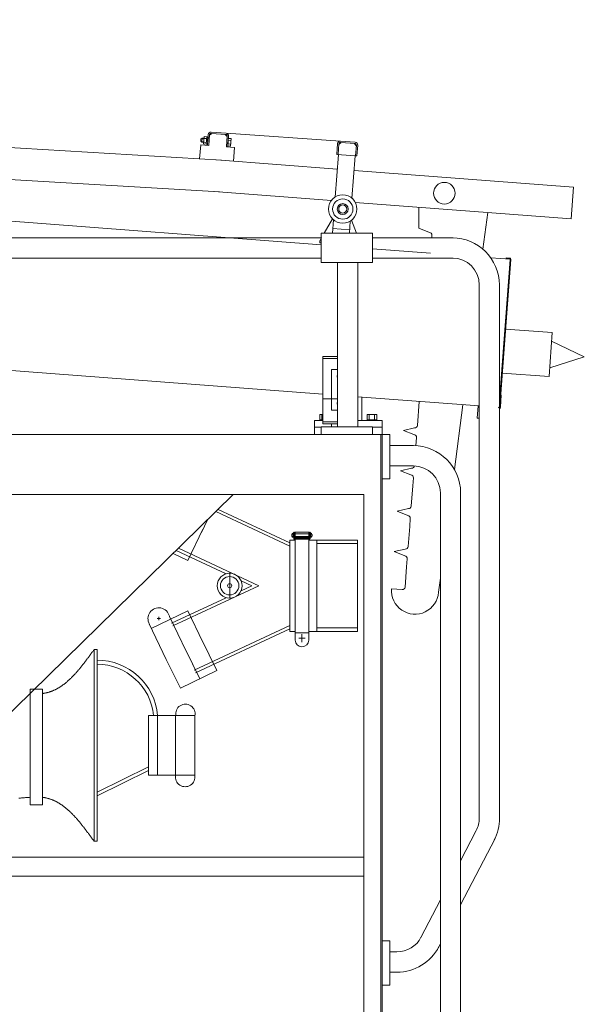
# Model space of a CAD drawing. Header units: metres. Extents: x -167 to 262, y -186 to 508.
# Tile 21 of 256: x 223.136 to 223.97, y -184.317 to -182.862. Entities that reach past the tile are written whole.
import ezdxf

# ---------------------------------------------------------------- set-up
doc = ezdxf.new("R2010")
doc.units = ezdxf.units.M
doc.header["$MEASUREMENT"] = 0

msp = doc.modelspace()

# ---------------------------------------------------------------- linework, layer by layer
at = {"color": 7, "linetype": 'Continuous', "lineweight": 13}
for p, q in [((219.9353, -182.8622), (223.434, -183.0699)), ((219.9318, -182.9091), (223.4312, -183.1168)), ((219.9364, -182.9177), (223.5813, -183.1949)), ((223.4039, -183.0387), (223.4037, -183.0415)), ((223.4039, -183.0387), (223.4056, -183.0372)), ((223.4084, -183.038), (223.4051, -183.0377)), ((223.4056, -183.0372), (223.4052, -183.0432)), ((223.4085, -183.0375), (223.4056, -183.0372)), ((223.4087, -183.0349), (223.4078, -183.0459)), ((223.4124, -183.038), (223.4084, -183.0377)), ((223.4126, -183.0352), (223.4087, -183.0349)), ((223.4126, -183.0352), (223.4118, -183.0462)), ((223.4118, -183.0462), (223.4126, -183.0353)), ((223.4123, -183.0393), (223.414, -183.0413)), ((223.4123, -183.04), (223.4139, -183.042)), ((223.4144, -183.0354), (223.4126, -183.0353)), ((223.4135, -183.0478), (223.4147, -183.0319)), ((223.4144, -183.0354), (223.4136, -183.0464)), ((223.4167, -183.0321), (223.4155, -183.048)), ((223.4166, -183.0331), (223.4198, -183.0303)), ((223.4407, -183.0319), (223.4188, -183.0302)), ((223.419, -183.0282), (223.4409, -183.0299)), ((223.4425, -183.035), (223.4397, -183.0318)), ((223.61, -183.0416), (223.4409, -183.0299)), ((223.4414, -183.05), (223.4426, -183.034)), ((223.4446, -183.0342), (223.4434, -183.0501)), ((223.4443, -183.0376), (223.4435, -183.0487)), ((223.4481, -183.0407), (223.4441, -183.0404)), ((223.4483, -183.038), (223.4443, -183.0376)), ((223.4483, -183.038), (223.4474, -183.049)), ((223.4019, -183.068), (223.4035, -183.0471)), ((223.4155, -183.048), (223.4035, -183.0471)), ((223.4037, -183.0415), (223.4052, -183.0432)), ((223.4081, -183.0429), (223.4047, -183.0426)), ((223.408, -183.0434), (223.4052, -183.0432)), ((223.4118, -183.0462), (223.4078, -183.0459)), ((223.412, -183.0435), (223.408, -183.0432)), ((223.4136, -183.0464), (223.4118, -183.0462)), ((223.4434, -183.0501), (223.4414, -183.05)), ((223.4533, -183.0509), (223.4414, -183.05)), ((223.4474, -183.049), (223.4435, -183.0487)), ((223.4477, -183.0462), (223.4437, -183.0459)), ((223.4533, -183.0509), (223.4518, -183.0713)), ((223.6045, -183.0612), (223.6057, -183.0453)), ((223.6077, -183.0455), (223.6065, -183.0614)), ((223.6076, -183.0465), (223.6109, -183.0437)), ((223.6318, -183.0453), (223.6099, -183.0436)), ((223.61, -183.0416), (223.6319, -183.0433)), ((223.6335, -183.0484), (223.6308, -183.0452)), ((223.6324, -183.0634), (223.6336, -183.0474)), ((223.6356, -183.0476), (223.6344, -183.0635)), ((223.4269, -183.0694), (223.6054, -183.083)), ((223.607, -183.0614), (223.6022, -183.1243)), ((223.6045, -183.0612), (223.6324, -183.0634)), ((223.6319, -183.0633), (223.6271, -183.1262)), ((223.6344, -183.0635), (223.6324, -183.0634)), ((223.6303, -183.0849), (223.9546, -183.1095)), ((223.9546, -183.1095), (223.9511, -183.1563)), ((223.4233, -183.1162), (223.5967, -183.1294)), ((223.6318, -183.1321), (223.9511, -183.1563)), ((223.7259, -183.1392), (223.7259, -183.1703)), ((223.586, -183.1779), (223.5982, -183.1565)), ((223.5997, -183.1579), (223.5981, -183.1779)), ((223.5987, -183.171), (223.6236, -183.1729)), ((223.6246, -183.1598), (223.6232, -183.1779)), ((223.6336, -183.1779), (223.6262, -183.1586)), ((223.7415, -183.1765), (223.7259, -183.1703)), ((223.7415, -183.1765), (223.7259, -183.1703)), ((222.6288, -183.1845), (223.5822, -183.1845)), ((223.5798, -183.1888), (223.5822, -183.1845)), ((223.6575, -183.1845), (223.7768, -183.1845)), ((223.7449, -183.1845), (223.7451, -183.1808)), ((223.5798, -183.1888), (223.5796, -183.1918)), ((223.5796, -183.1918), (223.5813, -183.1919)), ((222.6288, -183.2144), (223.5813, -183.2144)), ((223.6575, -183.2007), (223.7431, -183.2072)), ((223.6575, -183.2144), (223.7766, -183.2144)), ((223.8322, -183.214), (223.8609, -183.2162)), ((223.8551, -183.2142), (223.8601, -183.2146)), ((223.8551, -183.2142), (223.8551, -183.2152)), ((223.6058, -183.221), (223.6058, -183.4636)), ((223.6357, -183.221), (223.6357, -183.4636)), ((223.8451, -183.4249), (223.861, -183.2167)), ((223.8454, -183.4348), (223.862, -183.2168)), ((223.8551, -183.2152), (223.86, -183.2156)), ((223.8152, -183.2543), (223.8152, -184.042)), ((223.8451, -183.254), (223.8451, -183.4371)), ((223.5842, -183.4155), (222.4257, -183.3273)), ((223.9229, -183.3245), (223.8541, -183.3197)), ((223.9184, -183.3893), (223.9229, -183.3245)), ((223.9705, -183.3604), (223.9221, -183.337)), ((223.5842, -183.3597), (223.6058, -183.3597)), ((223.5842, -183.4565), (223.5842, -183.3597)), ((223.9705, -183.3604), (223.9193, -183.3768)), ((223.5842, -183.3627), (223.6058, -183.3627)), ((223.6058, -183.3791), (223.5967, -183.3791)), ((223.5967, -183.3791), (223.5967, -183.4391)), ((223.8492, -183.3844), (223.9184, -183.3893)), ((223.8464, -183.4349), (223.8477, -183.417)), ((223.8467, -183.4169), (223.8477, -183.417)), ((223.5842, -183.4226), (223.6058, -183.4226)), ((223.8152, -183.433), (223.6357, -183.4194)), ((223.6416, -183.4198), (223.6416, -183.4543)), ((223.7238, -183.4616), (223.7265, -183.4263)), ((223.8121, -183.4508), (223.8135, -183.4329)), ((223.5797, -183.4454), (223.5842, -183.4454)), ((223.5797, -183.4454), (223.5797, -183.4533)), ((223.5827, -183.4533), (223.5827, -183.4454)), ((223.5967, -183.4391), (223.6058, -183.4391)), ((223.6636, -183.4454), (223.6497, -183.4454)), ((223.6497, -183.4533), (223.6497, -183.4454)), ((223.6526, -183.4454), (223.6526, -183.4533)), ((223.6606, -183.4533), (223.6606, -183.4454)), ((223.6636, -183.4454), (223.6636, -183.4533)), ((223.8451, -183.4371), (223.8451, -184.0446)), ((223.5717, -183.4645), (223.5717, -183.4543)), ((223.5717, -183.4543), (223.5842, -183.4543)), ((223.5797, -183.4533), (223.5842, -183.4533)), ((223.5797, -183.4543), (223.5797, -183.4533)), ((223.5842, -183.4565), (223.6058, -183.4565)), ((223.5842, -183.4595), (223.5842, -183.4565)), ((223.5842, -183.4595), (223.6058, -183.4595)), ((223.5967, -183.4636), (223.5967, -183.4595)), ((223.6416, -183.4543), (223.6357, -183.4543)), ((223.6357, -183.4543), (223.6716, -183.4543)), ((223.6496, -183.4543), (223.6496, -183.4533)), ((223.6636, -183.4533), (223.6497, -183.4533)), ((223.6636, -183.4543), (223.6636, -183.4533)), ((223.6716, -183.4645), (223.6716, -183.4543)), ((223.8121, -183.4508), (223.8152, -183.4511)), ((223.6716, -183.4751), (222.9845, -183.4751)), ((223.5813, -183.4645), (223.5717, -183.4645)), ((223.5717, -183.4645), (223.5717, -183.4744)), ((223.6716, -183.4645), (223.6575, -183.4645)), ((223.6696, -183.4751), (223.6696, -184.8962)), ((223.6716, -183.4645), (223.6716, -183.4744)), ((223.6716, -183.4751), (223.6716, -184.8962)), ((223.6831, -183.4751), (223.6716, -183.4751)), ((223.6831, -183.5406), (223.6831, -183.4751)), ((223.7032, -183.469), (223.7195, -183.4652)), ((223.6831, -183.4916), (223.7178, -183.4916)), ((223.6831, -183.5215), (223.7178, -183.5215)), ((223.6716, -183.5406), (223.6831, -183.5406)), ((222.7049, -183.5639), (223.6446, -183.5639)), ((223.0739, -183.9334), (223.4517, -183.5639)), ((223.6446, -183.5639), (223.6446, -184.8962)), ((223.7578, -183.5614), (223.7578, -184.8099)), ((223.7877, -183.5611), (223.7877, -184.8102)), ((223.5353, -183.6401), (223.426, -183.5891)), ((223.5353, -183.6351), (223.4294, -183.5857)), ((223.4045, -183.6197), (223.4137, -183.6011)), ((223.4067, -183.6151), (223.3843, -183.6615)), ((223.5412, -183.6207), (223.5404, -183.6207)), ((223.5412, -183.6223), (223.5404, -183.6223)), ((223.5412, -183.6195), (223.5412, -183.6285)), ((223.5421, -183.6195), (223.5412, -183.6195)), ((223.5421, -183.6285), (223.5421, -183.6195)), ((223.5421, -183.6207), (223.5432, -183.6207)), ((223.5421, -183.6223), (223.5432, -183.6223)), ((223.5432, -183.6195), (223.5631, -183.6195)), ((223.5432, -183.6195), (223.5432, -183.6218)), ((223.5432, -183.6271), (223.5432, -183.6195)), ((223.5432, -183.6218), (223.5631, -183.6218)), ((223.5432, -183.6257), (223.5432, -183.6218)), ((223.5631, -183.6195), (223.5631, -183.6218)), ((223.5631, -183.6271), (223.5631, -183.6195)), ((223.5642, -183.6207), (223.5631, -183.6207)), ((223.5631, -183.6257), (223.5631, -183.6218)), ((223.5642, -183.6223), (223.5631, -183.6223)), ((223.5642, -183.6195), (223.5651, -183.6195)), ((223.5642, -183.6285), (223.5642, -183.6195)), ((223.5651, -183.6195), (223.5651, -183.6285)), ((223.5651, -183.6207), (223.5659, -183.6207)), ((223.5651, -183.6223), (223.5659, -183.6223)), ((223.5353, -183.6986), (223.5353, -183.6312)), ((223.5432, -183.6312), (223.5353, -183.6312)), ((223.5383, -183.6254), (223.5383, -183.6227)), ((223.5401, -183.6254), (223.5401, -183.6226)), ((223.5412, -183.6257), (223.5404, -183.6257)), ((223.5412, -183.6275), (223.5404, -183.6275)), ((223.5412, -183.6292), (223.5412, -183.6285)), ((223.5421, -183.6292), (223.5412, -183.6292)), ((223.5421, -183.6254), (223.5432, -183.6254)), ((223.5421, -183.6257), (223.5642, -183.6257)), ((223.5421, -183.6275), (223.5642, -183.6275)), ((223.5421, -183.6285), (223.5421, -183.6292)), ((223.5424, -183.6288), (223.5639, -183.6288)), ((223.5424, -183.6298), (223.5639, -183.6298)), ((223.5432, -183.6298), (223.5432, -183.6875)), ((223.5642, -183.6254), (223.5631, -183.6254)), ((223.5631, -183.6875), (223.5631, -183.6298)), ((223.6351, -183.6312), (223.5631, -183.6312)), ((223.5642, -183.6285), (223.5642, -183.6292)), ((223.5642, -183.6292), (223.5651, -183.6292)), ((223.5651, -183.6257), (223.5659, -183.6257)), ((223.5651, -183.6275), (223.5659, -183.6275)), ((223.5651, -183.6292), (223.5651, -183.6285)), ((223.5662, -183.6254), (223.5662, -183.6226)), ((223.568, -183.6254), (223.568, -183.6227)), ((223.5752, -183.766), (223.5752, -183.6312)), ((223.6351, -183.6362), (223.5752, -183.6362)), ((223.6351, -183.6986), (223.6351, -183.6312)), ((223.3843, -183.6615), (223.3627, -183.651)), ((223.441, -183.681), (223.3672, -183.6466)), ((223.4896, -183.6986), (223.3707, -183.6432)), ((223.4463, -183.7174), (223.4463, -183.679)), ((223.4789, -183.6986), (223.4632, -183.6913)), ((223.5432, -183.6875), (223.5432, -183.7702)), ((223.5631, -183.7702), (223.5631, -183.6875)), ((223.4896, -183.6986), (223.3623, -183.758)), ((223.4789, -183.6986), (223.4632, -183.7059)), ((223.5353, -183.6986), (223.5353, -183.766)), ((223.6351, -183.6986), (223.6351, -183.766)), ((223.441, -183.7163), (223.3603, -183.7539)), ((223.3843, -183.7357), (223.3305, -183.762)), ((223.4067, -183.7821), (223.3843, -183.7357)), ((223.344, -183.7471), (223.339, -183.7471)), ((223.3415, -183.7446), (223.3415, -183.7496)), ((223.382, -183.7952), (223.3572, -183.7438)), ((223.3526, -183.8078), (223.3272, -183.7551)), ((223.5353, -183.7572), (223.394, -183.8231)), ((223.5353, -183.7622), (223.396, -183.8272)), ((223.5432, -183.766), (223.5353, -183.766)), ((223.6351, -183.766), (223.5631, -183.766)), ((223.6351, -183.761), (223.5752, -183.761)), ((223.4045, -183.7776), (223.4273, -183.8239)), ((223.5432, -183.7681), (223.5631, -183.7681)), ((223.5432, -183.7702), (223.5432, -183.7789)), ((223.5581, -183.7762), (223.5483, -183.7762)), ((223.5531, -183.7821), (223.5531, -183.7702)), ((223.5631, -183.7702), (223.5631, -183.7789)), ((223.2458, -183.7929), (223.2503, -183.7929)), ((223.2458, -184.076), (223.2458, -183.7929)), ((223.2503, -184.076), (223.2503, -183.7929)), ((223.3798, -183.7906), (223.4022, -183.8361)), ((223.3814, -183.794), (223.4022, -183.8361)), ((223.351, -183.8044), (223.3735, -183.8501)), ((223.4273, -183.8239), (223.3735, -183.8501)), ((223.1514, -183.8513), (223.1694, -183.8513)), ((223.1514, -184.0221), (223.1514, -183.8513)), ((223.1694, -183.8513), (223.1694, -184.0221)), ((223.3261, -183.8905), (223.3261, -183.9784)), ((223.3261, -183.8905), (223.3946, -183.8905)), ((223.3398, -183.8905), (223.3398, -183.9784)), ((223.3662, -183.8905), (223.3662, -183.9784)), ((223.3946, -183.8905), (223.3946, -183.9784)), ((223.3261, -183.9661), (223.2503, -184.0034)), ((223.3261, -183.9717), (223.2503, -184.009)), ((223.3261, -183.9784), (223.3946, -183.9784)), ((223.1694, -184.0221), (223.1514, -184.0221)), ((223.8107, -184.0604), (223.7877, -184.1049)), ((223.8385, -184.0719), (223.7877, -184.1699)), ((223.2458, -184.076), (223.2503, -184.076)), ((222.873, -184.0998), (223.6446, -184.0998)), ((222.8393, -184.1278), (223.6446, -184.1278)), ((223.7578, -184.1626), (223.729, -184.2181)), ((223.6831, -184.2232), (223.6716, -184.2232)), ((223.6831, -184.2887), (223.6831, -184.2232)), ((223.7578, -184.2276), (223.7544, -184.2342)), ((223.6831, -184.2397), (223.6936, -184.2397)), ((223.6831, -184.2696), (223.6962, -184.2696)), ((223.6716, -184.2887), (223.6831, -184.2887))]:
    msp.add_line(p, q, dxfattribs=at)
for points in [[(223.8277, -183.147), (223.8207, -183.2014)], [(223.7909, -183.4312), (223.7785, -183.527)], [(223.6575, -183.4751), (223.6575, -183.4636), (223.5813, -183.4636), (223.5813, -183.4751)]]:
    msp.add_lwpolyline(points, dxfattribs=at)
msp.add_lwpolyline([(223.6575, -183.1779), (223.5813, -183.1779), (223.5813, -183.221), (223.6575, -183.221)], close=True, dxfattribs=at)
for points in [[(223.7215, -183.4917), (223.7224, -183.4795, 0.414214), (223.7187, -183.4752), (223.7032, -183.469), (223.7187, -183.4752, -0.414214), (223.7224, -183.4795)], [(223.7578, -183.6874), (223.7551, -183.7083, -1), (223.6854, -183.703), (223.7013, -183.7042, 0.414214), (223.7056, -183.7005), (223.7079, -183.6707), (223.7088, -183.6587, 0.414214), (223.7051, -183.6544), (223.6895, -183.6482), (223.7059, -183.6445, 0.414214), (223.7101, -183.6408), (223.7124, -183.6109), (223.7133, -183.599, 0.414214), (223.7096, -183.5947), (223.6941, -183.5885), (223.7104, -183.5847, 0.414214), (223.7147, -183.5811), (223.717, -183.5512), (223.7179, -183.5392, 0.414214), (223.7142, -183.5349), (223.6986, -183.5288), (223.7149, -183.525, 0.414214), (223.7192, -183.5213)]]:
    msp.add_lwpolyline(points, format="xyb", dxfattribs=at)
at = {"color": 7, "linetype": 'Continuous', "lineweight": 13, "flags": 128}
for points in [[(223.2458, -183.7929), (223.2453, -183.7936), (223.2448, -183.7944), (223.2443, -183.7951), (223.2437, -183.7958), (223.2432, -183.7965), (223.2427, -183.7972), (223.2422, -183.7979), (223.2417, -183.7987), (223.2411, -183.7994), (223.2406, -183.8001), (223.2401, -183.8008), (223.2396, -183.8015), (223.239, -183.8022), (223.2385, -183.8029), (223.238, -183.8037), (223.2375, -183.8044), (223.2369, -183.8051), (223.2364, -183.8058), (223.2359, -183.8065), (223.2354, -183.8072), (223.2348, -183.8079), (223.2343, -183.8086), (223.2338, -183.8093), (223.2332, -183.81), (223.2327, -183.8107), (223.2322, -183.8114), (223.2316, -183.8121), (223.2311, -183.8128), (223.2306, -183.8135), (223.23, -183.8141), (223.2295, -183.8148), (223.229, -183.8155), (223.2284, -183.8162), (223.2279, -183.8169), (223.2274, -183.8175), (223.2268, -183.8182), (223.2263, -183.8189), (223.2257, -183.8195), (223.2252, -183.8202), (223.2247, -183.8208), (223.2241, -183.8215), (223.2236, -183.8222), (223.223, -183.8228), (223.2225, -183.8234), (223.2219, -183.8241), (223.2214, -183.8247), (223.2208, -183.8254), (223.2203, -183.826), (223.2197, -183.8266), (223.2192, -183.8272), (223.2186, -183.8279), (223.218, -183.8285), (223.2175, -183.8291), (223.2169, -183.8297), (223.2164, -183.8303), (223.2158, -183.8309), (223.2152, -183.8315), (223.2147, -183.8321), (223.2141, -183.8327), (223.2135, -183.8333), (223.2129, -183.8338), (223.2124, -183.8344), (223.2118, -183.835), (223.2112, -183.8355), (223.2106, -183.8361), (223.2101, -183.8366), (223.2095, -183.8372), (223.2089, -183.8377), (223.2083, -183.8383), (223.2077, -183.8388), (223.2071, -183.8393), (223.2065, -183.8398), (223.2059, -183.8404), (223.2053, -183.8409), (223.2047, -183.8414), (223.2041, -183.8419), (223.2035, -183.8424), (223.2029, -183.8429), (223.2023, -183.8433), (223.2017, -183.8438), (223.2011, -183.8443), (223.2005, -183.8447), (223.1999, -183.8452), (223.1993, -183.8456), (223.1986, -183.8461), (223.198, -183.8465), (223.1974, -183.8469), (223.1968, -183.8474), (223.1961, -183.8478), (223.1955, -183.8482), (223.1949, -183.8486), (223.1942, -183.849), (223.1936, -183.8494), (223.1929, -183.8497), (223.1923, -183.8501), (223.1917, -183.8505), (223.191, -183.8508), (223.1904, -183.8512), (223.1897, -183.8515), (223.189, -183.8519), (223.1884, -183.8522), (223.1877, -183.8525), (223.187, -183.8528), (223.1864, -183.8531), (223.1857, -183.8534), (223.185, -183.8537), (223.1843, -183.854), (223.1837, -183.8542), (223.183, -183.8545), (223.1823, -183.8548), (223.1816, -183.855), (223.1809, -183.8552), (223.1802, -183.8555), (223.1795, -183.8557), (223.1788, -183.8559), (223.1781, -183.8561), (223.1774, -183.8563), (223.1767, -183.8565), (223.176, -183.8566), (223.1752, -183.8568), (223.1745, -183.857), (223.1738, -183.8571), (223.1731, -183.8572), (223.1723, -183.8574), (223.1716, -183.8575), (223.1709, -183.8576), (223.1701, -183.8577), (223.1694, -183.8578)], [(223.1514, -183.8577), (223.1514, -183.8577), (223.1514, -183.8577), (223.1514, -183.8577), (223.1514, -183.8577), (223.1513, -183.8577), (223.1513, -183.8577), (223.1513, -183.8577), (223.1513, -183.8577), (223.1513, -183.8577), (223.1513, -183.8577), (223.1513, -183.8577), (223.1513, -183.8577)], [(223.1514, -184.0112), (223.15, -184.0113), (223.1486, -184.0114), (223.1472, -184.0115), (223.1458, -184.0116), (223.1443, -184.0117), (223.1429, -184.0118), (223.1415, -184.0119), (223.1401, -184.012), (223.1387, -184.0122), (223.1373, -184.0123), (223.1359, -184.0125), (223.1345, -184.0126)], [(223.2458, -184.076), (223.2453, -184.0753), (223.2448, -184.0746), (223.2443, -184.0739), (223.2437, -184.0731), (223.2432, -184.0724), (223.2427, -184.0717), (223.2422, -184.071), (223.2417, -184.0703), (223.2411, -184.0696), (223.2406, -184.0688), (223.2401, -184.0681), (223.2396, -184.0674), (223.239, -184.0667), (223.2385, -184.066), (223.238, -184.0653), (223.2375, -184.0646), (223.2369, -184.0639), (223.2364, -184.0632), (223.2359, -184.0625), (223.2354, -184.0617), (223.2348, -184.061), (223.2343, -184.0603), (223.2338, -184.0596), (223.2332, -184.0589), (223.2327, -184.0583), (223.2322, -184.0576), (223.2316, -184.0569), (223.2311, -184.0562), (223.2306, -184.0555), (223.23, -184.0548), (223.2295, -184.0541), (223.229, -184.0534), (223.2284, -184.0528), (223.2279, -184.0521), (223.2274, -184.0514), (223.2268, -184.0507), (223.2263, -184.0501), (223.2257, -184.0494), (223.2252, -184.0488), (223.2247, -184.0481), (223.2241, -184.0474), (223.2236, -184.0468), (223.223, -184.0461), (223.2225, -184.0455), (223.2219, -184.0448), (223.2214, -184.0442), (223.2208, -184.0436), (223.2203, -184.0429), (223.2197, -184.0423), (223.2192, -184.0417), (223.2186, -184.0411), (223.218, -184.0405), (223.2175, -184.0398), (223.2169, -184.0392), (223.2164, -184.0386), (223.2158, -184.038), (223.2152, -184.0374), (223.2147, -184.0368), (223.2141, -184.0363), (223.2135, -184.0357), (223.2129, -184.0351), (223.2124, -184.0345), (223.2118, -184.034), (223.2112, -184.0334), (223.2106, -184.0328), (223.2101, -184.0323), (223.2095, -184.0317), (223.2089, -184.0312), (223.2083, -184.0307), (223.2077, -184.0301), (223.2071, -184.0296), (223.2065, -184.0291), (223.2059, -184.0286), (223.2053, -184.0281), (223.2047, -184.0276), (223.2041, -184.0271), (223.2035, -184.0266), (223.2029, -184.0261), (223.2023, -184.0256), (223.2017, -184.0251), (223.2011, -184.0247), (223.2005, -184.0242), (223.1999, -184.0238), (223.1993, -184.0233), (223.1986, -184.0229), (223.198, -184.0224), (223.1974, -184.022), (223.1968, -184.0216), (223.1961, -184.0212), (223.1955, -184.0208), (223.1949, -184.0204), (223.1942, -184.02), (223.1936, -184.0196), (223.1929, -184.0192), (223.1923, -184.0188), (223.1917, -184.0185), (223.191, -184.0181), (223.1904, -184.0178), (223.1897, -184.0174), (223.189, -184.0171), (223.1884, -184.0168), (223.1877, -184.0164), (223.187, -184.0161), (223.1864, -184.0158), (223.1857, -184.0155), (223.185, -184.0152), (223.1843, -184.015), (223.1837, -184.0147), (223.183, -184.0144), (223.1823, -184.0142), (223.1816, -184.0139), (223.1809, -184.0137), (223.1802, -184.0135), (223.1795, -184.0133), (223.1788, -184.013), (223.1781, -184.0128), (223.1774, -184.0127), (223.1767, -184.0125), (223.176, -184.0123), (223.1752, -184.0121), (223.1745, -184.012), (223.1738, -184.0118), (223.1731, -184.0117), (223.1723, -184.0116), (223.1716, -184.0115), (223.1709, -184.0114), (223.1701, -184.0113), (223.1694, -184.0112)]]:
    msp.add_lwpolyline(points, dxfattribs=at)
at = {"color": 7, "linetype": 'Continuous', "lineweight": 13}
for centre, radius in [((223.7636, -183.1186), 0.016), ((223.6134, -183.142), 0.021), ((223.6134, -183.142), 0.015), ((223.6134, -183.142), 0.00799), ((223.6134, -183.142), 0.00599), ((223.4463, -183.6986), 0.0184), ((223.4463, -183.6986), 0.0136), ((223.4463, -183.6986), 0.003), ((223.4463, -183.6986), 0.003)]:
    msp.add_circle(centre, radius, dxfattribs=at)
for centre, radius, start, end in [((223.4187, -183.0322), 0.00399, 85.65, 175.65), ((223.4187, -183.0322), 0.002, 85.65, 175.65), ((223.4406, -183.0339), 0.002, 355.65, 85.65), ((223.4406, -183.0339), 0.00399, 355.65, 85.65), ((223.6097, -183.0456), 0.00399, 85.65, 175.65), ((223.6097, -183.0456), 0.002, 85.65, 175.65), ((223.6316, -183.0473), 0.002, 355.65, 85.65), ((223.6316, -183.0473), 0.00399, 355.65, 85.65), ((223.7412, -183.1805), 0.00399, 355.65, 85.65), ((223.7412, -183.1805), 0.00399, 355.65, 85.65), ((223.775, -183.2546), 0.0701, 0.4836, 89.7997), ((223.7753, -183.2543), 0.0399, 0, 90), ((223.86, -183.2166), 0.002, 355.65, 85.65), ((223.86, -183.2166), 0.000999, 355.65, 85.65), ((223.6092, -183.3891), 0.00399, 148.5748, 211.4252), ((223.6092, -183.4291), 0.00399, 148.5748, 211.4252), ((223.8434, -183.4347), 0.000999, 265.65, 355.65), ((223.8434, -183.4347), 0.002, 330.9281, 355.65), ((223.8434, -183.4347), 0.003, 305.6388, 355.65), ((223.7198, -183.4613), 0.00399, 265.65, 355.65), ((223.7176, -183.5617), 0.0701, 0.4836, 89.7997), ((223.7178, -183.5614), 0.0399, 0, 90), ((223.5404, -183.6227), 0.00205, 90, 180), ((223.5404, -183.6226), 0.0003, 90, 180), ((223.5659, -183.6227), 0.00205, 0, 90), ((223.5659, -183.6226), 0.0003, 0, 90), ((223.5404, -183.6254), 0.00205, 180, 270), ((223.5404, -183.6254), 0.0003, 180, 270), ((223.5424, -183.6285), 0.00125, 214.1258, 270), ((223.5424, -183.6285), 0.0003, 180, 270), ((223.5639, -183.6285), 0.0003, 270, 0), ((223.5639, -183.6285), 0.00125, 270, 325.8742), ((223.5659, -183.6254), 0.00205, 270, 0), ((223.5659, -183.6254), 0.0003, 270, 0), ((223.3415, -183.7471), 0.016, 11.9542, 211.5262), ((223.3415, -183.7471), 0.016, 238.1444, 238.9312), ((223.5531, -183.7789), 0.00999, 180, 0), ((223.2503, -183.8985), 0.0899, 5.1011, 90), ((223.2503, -183.8985), 0.0839, 5.465, 90), ((223.3809, -183.8879), 0.0144, 348.832, 190.6247), ((223.3805, -183.9812), 0.0144, 168.832, 11.168), ((223.7753, -184.042), 0.0399, 332.6086, 0), ((223.7753, -184.042), 0.0699, 332.6086, 0), ((223.6936, -184.1997), 0.0399, 270, 332.6086), ((223.6936, -184.1997), 0.0699, 270, 332.6086)]:
    msp.add_arc(centre, radius, start, end, dxfattribs=at)

doc.saveas('drawing.dxf')
